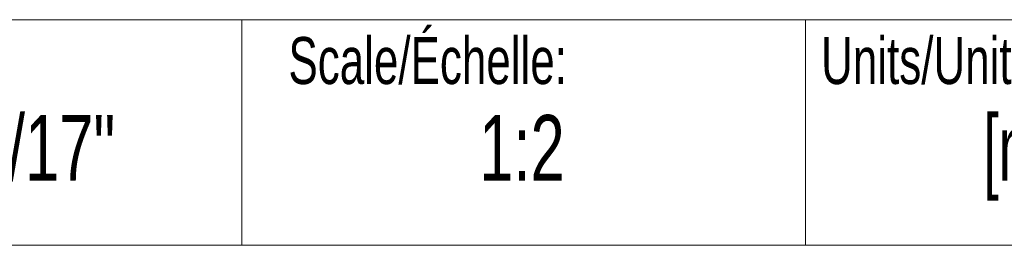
# Model space of a CAD drawing. Header units: inches. Extents: x 0.5 to 19.2, y -4 to 10.7.
# Tile 7 of 13: x 10.1 to 12.3, y 0.5 to 1. Entities that reach past the tile are written whole.
import ezdxf

# ---------------------------------------------------------------- set-up
doc = ezdxf.new("R2010")
doc.units = ezdxf.units.IN
doc.header["$MEASUREMENT"] = 0
doc.styles.add('SLDTEXTSTYLE0', font='TXT', dxfattribs={"width": 0.7})
doc.styles.add('SLDTEXTSTYLE2', font='TXT', dxfattribs={"width": 0.625})

msp = doc.modelspace()

# ---------------------------------------------------------------- linework, layer by layer
at = {"color": 7, "linetype": 'Continuous', "lineweight": 18}
for p, q in [((0.7512516, 1.01707317), (14.1262516, 1.01707317)), ((10.6262516, 1.01707317), (10.6262516, 0.51707317)), ((11.8762516, 1.01707317), (11.8762516, 0.51707317)), ((14.2512516, 0.51707317), (0.6262516, 0.51707317))]:
    msp.add_line(p, q, dxfattribs=at)

# ---------------------------------------------------------------- texts
at = {"color": 7, "linetype": 'Continuous', "lineweight": 0}
for s, insert, char_height, attachment_point, style in [('Scale/Échelle:', (10.72938767, 0.97867855), 0.1041666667, 1, 'SLDTEXTSTYLE0'), ('Units/Unités:', (11.91111672, 0.97867855), 0.1041666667, 1, 'SLDTEXTSTYLE0'), ('Tabloid 11"/17"', (9.88310669, 0.80596202), 0.1458333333, 2, 'SLDTEXTSTYLE0'), ('1:2', (11.24744214, 0.80596202), 0.145833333, 2, 'SLDTEXTSTYLE0'), ('[mm]   "', (12.47899807, 0.80596202), 0.145833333, 2, 'SLDTEXTSTYLE2')]:
    msp.add_mtext(s, dxfattribs=dict(at, insert=insert, char_height=char_height, attachment_point=attachment_point, style=style))

doc.saveas('drawing.dxf')
